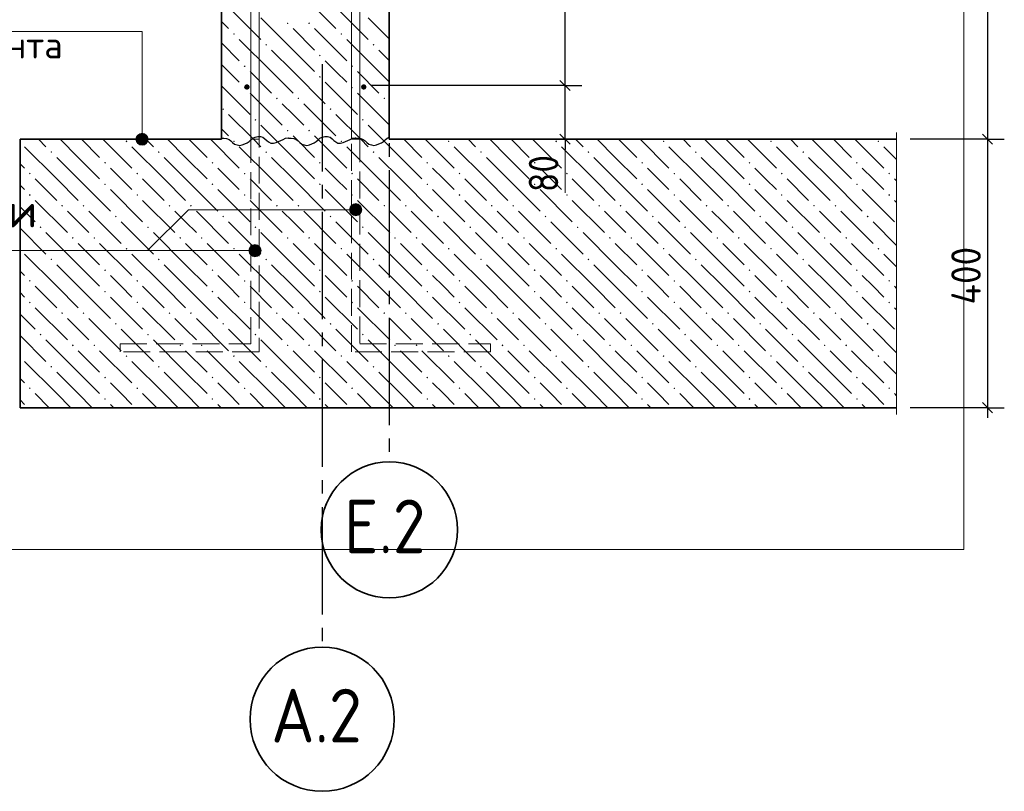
# Model space of a CAD drawing. Header units: millimetres. Extents: x 0 to 50400, y 0 to 35640.
# Tile 3 of 23: x 4419 to 13219, y 7631 to 14531. Entities that reach past the tile are written whole.
import ezdxf

# ---------------------------------------------------------------- set-up
doc = ezdxf.new("R2010")
doc.units = ezdxf.units.MM
doc.linetypes.add('______2', pattern=[324, 240, -84])
doc.linetypes.add('______5', pattern=[1320, 960, -120, 120, -120])
for name, color, linetype, lineweight in [('Standard', 7, 'Continuous', 25), ('Выпуски арматуры Г-обр.', 52, 'Continuous', 25), ('ЖБ Плита Фундамента верхний уровень', 7, 'Continuous', 35), ('ЖБ Стена верхний уровень', 7, 'Continuous', 35), ('Позиционная метка диаметр_ шаг', 7, 'Continuous', 13), ('Позиционная метка линия выноска', 7, 'Continuous', 13), ('Примечания', 7, 'Continuous', 13)]:
    doc.layers.add(name, color=color, linetype=linetype, lineweight=lineweight)
for name, color, linetype, true_color in [('Оси', 7, '______5', 0x656565), ('Стена фоновая арматура У1', 7, '______2', 0xa0a0a0), ('Стена фоновая арматура Х1', 7, '______2', 0xa0a0a0)]:
    doc.layers.add(name, color=color, linetype=linetype, true_color=true_color)
doc.layers.add('Размерная выноска', color=7, linetype='Continuous')
doc.styles.add('ISOCPEUR', font='txt')

msp = doc.modelspace()

# ---------------------------------------------------------------- hatches: boundary and pattern name
at = {"layer": 'ЖБ Плита Фундамента верхний уровень', "linetype": 'Continuous', "lineweight": 18, "transparency": 33554687}
for points in [[(5366.2, 13443), (5374, 13450.8), (5381.8, 13443), (5374, 13435.2)], [(6326.2, 13443), (6334, 13450.8), (6341.8, 13443), (6334, 13435.2)], [(7286.2, 13443), (7294, 13450.8), (7301.8, 13443), (7294, 13435.2)], [(8246.2, 13443), (8254, 13450.8), (8261.8, 13443), (8254, 13435.2)], [(9206.2, 13443), (9214, 13450.8), (9221.8, 13443), (9214, 13435.2)], [(10166.2, 13443), (10174, 13450.8), (10181.8, 13443), (10174, 13435.2)], [(11126.2, 13443), (11134, 13450.8), (11141.8, 13443), (11134, 13435.2)], [(12086.2, 13443), (12094, 13450.8), (12101.8, 13443), (12094, 13435.2)], [(4694.2, 13347), (4702, 13354.8), (4709.8, 13347), (4702, 13339.2)], [(5654.2, 13347), (5662, 13354.8), (5669.8, 13347), (5662, 13339.2)], [(6614.2, 13347), (6622, 13354.8), (6629.8, 13347), (6622, 13339.2)], [(7574.2, 13347), (7582, 13354.8), (7589.8, 13347), (7582, 13339.2)], [(8534.2, 13347), (8542, 13354.8), (8549.8, 13347), (8542, 13339.2)], [(9494.2, 13347), (9502, 13354.8), (9509.8, 13347), (9502, 13339.2)], [(10454.2, 13347), (10462, 13354.8), (10469.8, 13347), (10462, 13339.2)], [(11414.2, 13347), (11422, 13354.8), (11429.8, 13347), (11422, 13339.2)], [(5174.2, 13251), (5182, 13258.8), (5189.8, 13251), (5182, 13243.2)], [(6134.2, 13251), (6142, 13258.8), (6149.8, 13251), (6142, 13243.2)], [(7094.2, 13251), (7102, 13258.8), (7109.8, 13251), (7102, 13243.2)], [(8054.2, 13251), (8062, 13258.8), (8069.8, 13251), (8062, 13243.2)], [(9014.2, 13251), (9022, 13258.8), (9029.8, 13251), (9022, 13243.2)], [(9974.2, 13251), (9982, 13258.8), (9989.8, 13251), (9982, 13243.2)], [(10934.2, 13251), (10942, 13258.8), (10949.8, 13251), (10942, 13243.2)], [(11894.2, 13251), (11902, 13258.8), (11909.8, 13251), (11902, 13243.2)], [(4502.2, 13155), (4510, 13162.8), (4517.8, 13155), (4510, 13147.2)], [(5462.2, 13155), (5470, 13162.8), (5477.8, 13155), (5470, 13147.2)], [(6422.2, 13155), (6430, 13162.8), (6437.8, 13155), (6430, 13147.2)], [(7382.2, 13155), (7390, 13162.8), (7397.8, 13155), (7390, 13147.2)], [(8342.2, 13155), (8350, 13162.8), (8357.8, 13155), (8350, 13147.2)], [(9302.2, 13155), (9310, 13162.8), (9317.8, 13155), (9310, 13147.2)], [(10262.2, 13155), (10270, 13162.8), (10277.8, 13155), (10270, 13147.2)], [(11222.2, 13155), (11230, 13162.8), (11237.8, 13155), (11230, 13147.2)], [(12182.2, 13155), (12190, 13162.8), (12197.8, 13155), (12190, 13147.2)], [(5174.2, 13059), (5182, 13066.8), (5189.8, 13059), (5182, 13051.2)], [(6134.2, 13059), (6142, 13066.8), (6149.8, 13059), (6142, 13051.2)], [(7094.2, 13059), (7102, 13066.8), (7109.8, 13059), (7102, 13051.2)], [(8054.2, 13059), (8062, 13066.8), (8069.8, 13059), (8062, 13051.2)], [(9014.2, 13059), (9022, 13066.8), (9029.8, 13059), (9022, 13051.2)], [(9974.2, 13059), (9982, 13066.8), (9989.8, 13059), (9982, 13051.2)], [(10934.2, 13059), (10942, 13066.8), (10949.8, 13059), (10942, 13051.2)], [(11894.2, 13059), (11902, 13066.8), (11909.8, 13059), (11902, 13051.2)], [(4502.2, 12963), (4510, 12970.8), (4517.8, 12963), (4510, 12955.2)], [(5462.2, 12963), (5470, 12970.8), (5477.8, 12963), (5470, 12955.2)], [(6422.2, 12963), (6430, 12970.8), (6437.8, 12963), (6430, 12955.2)], [(7382.2, 12963), (7390, 12970.8), (7397.8, 12963), (7390, 12955.2)], [(8342.2, 12963), (8350, 12970.8), (8357.8, 12963), (8350, 12955.2)], [(9302.2, 12963), (9310, 12970.8), (9317.8, 12963), (9310, 12955.2)], [(10262.2, 12963), (10270, 12970.8), (10277.8, 12963), (10270, 12955.2)], [(11222.2, 12963), (11230, 12970.8), (11237.8, 12963), (11230, 12955.2)], [(12182.2, 12963), (12190, 12970.8), (12197.8, 12963), (12190, 12955.2)], [(4790.2, 12867), (4798, 12874.8), (4805.8, 12867), (4798, 12859.2)], [(4982.2, 12867), (4990, 12874.8), (4997.8, 12867), (4990, 12859.2)], [(5750.2, 12867), (5758, 12874.8), (5765.8, 12867), (5758, 12859.2)], [(5942.2, 12867), (5950, 12874.8), (5957.8, 12867), (5950, 12859.2)], [(6710.2, 12867), (6718, 12874.8), (6725.8, 12867), (6718, 12859.2)], [(6902.2, 12867), (6910, 12874.8), (6917.8, 12867), (6910, 12859.2)], [(7670.2, 12867), (7678, 12874.8), (7685.8, 12867), (7678, 12859.2)], [(7862.2, 12867), (7870, 12874.8), (7877.8, 12867), (7870, 12859.2)], [(8630.2, 12867), (8638, 12874.8), (8645.8, 12867), (8638, 12859.2)], [(8822.2, 12867), (8830, 12874.8), (8837.8, 12867), (8830, 12859.2)], [(9590.2, 12867), (9598, 12874.8), (9605.8, 12867), (9598, 12859.2)], [(9782.2, 12867), (9790, 12874.8), (9797.8, 12867), (9790, 12859.2)], [(10550.2, 12867), (10558, 12874.8), (10565.8, 12867), (10558, 12859.2)], [(10742.2, 12867), (10750, 12874.8), (10757.8, 12867), (10750, 12859.2)], [(11510.2, 12867), (11518, 12874.8), (11525.8, 12867), (11518, 12859.2)], [(11702.2, 12867), (11710, 12874.8), (11717.8, 12867), (11710, 12859.2)], [(5270.2, 12771), (5278, 12778.8), (5285.8, 12771), (5278, 12763.2)], [(6230.2, 12771), (6238, 12778.8), (6245.8, 12771), (6238, 12763.2)], [(7190.2, 12771), (7198, 12778.8), (7205.8, 12771), (7198, 12763.2)], [(8150.2, 12771), (8158, 12778.8), (8165.8, 12771), (8158, 12763.2)], [(9110.2, 12771), (9118, 12778.8), (9125.8, 12771), (9118, 12763.2)], [(10070.2, 12771), (10078, 12778.8), (10085.8, 12771), (10078, 12763.2)], [(11030.2, 12771), (11038, 12778.8), (11045.8, 12771), (11038, 12763.2)], [(11990.2, 12771), (11998, 12778.8), (12005.8, 12771), (11998, 12763.2)], [(4598.2, 12675), (4606, 12682.8), (4613.8, 12675), (4606, 12667.2)], [(5558.2, 12675), (5566, 12682.8), (5573.8, 12675), (5566, 12667.2)], [(6518.2, 12675), (6526, 12682.8), (6533.8, 12675), (6526, 12667.2)], [(7478.2, 12675), (7486, 12682.8), (7493.8, 12675), (7486, 12667.2)], [(8438.2, 12675), (8446, 12682.8), (8453.8, 12675), (8446, 12667.2)], [(9398.2, 12675), (9406, 12682.8), (9413.8, 12675), (9406, 12667.2)], [(10358.2, 12675), (10366, 12682.8), (10373.8, 12675), (10366, 12667.2)], [(11318.2, 12675), (11326, 12682.8), (11333.8, 12675), (11326, 12667.2)], [(4886.2, 12579), (4894, 12586.8), (4901.8, 12579), (4894, 12571.2)], [(5078.2, 12579), (5086, 12586.8), (5093.8, 12579), (5086, 12571.2)], [(5846.2, 12579), (5854, 12586.8), (5861.8, 12579), (5854, 12571.2)], [(6038.2, 12579), (6046, 12586.8), (6053.8, 12579), (6046, 12571.2)], [(6806.2, 12579), (6814, 12586.8), (6821.8, 12579), (6814, 12571.2)], [(6998.2, 12579), (7006, 12586.8), (7013.8, 12579), (7006, 12571.2)], [(7766.2, 12579), (7774, 12586.8), (7781.8, 12579), (7774, 12571.2)], [(7958.2, 12579), (7966, 12586.8), (7973.8, 12579), (7966, 12571.2)], [(8726.2, 12579), (8734, 12586.8), (8741.8, 12579), (8734, 12571.2)], [(8918.2, 12579), (8926, 12586.8), (8933.8, 12579), (8926, 12571.2)], [(9686.2, 12579), (9694, 12586.8), (9701.8, 12579), (9694, 12571.2)], [(9878.2, 12579), (9886, 12586.8), (9893.8, 12579), (9886, 12571.2)], [(10646.2, 12579), (10654, 12586.8), (10661.8, 12579), (10654, 12571.2)], [(10838.2, 12579), (10846, 12586.8), (10853.8, 12579), (10846, 12571.2)], [(11606.2, 12579), (11614, 12586.8), (11621.8, 12579), (11614, 12571.2)], [(11798.2, 12579), (11806, 12586.8), (11813.8, 12579), (11806, 12571.2)], [(5366.2, 12483), (5374, 12490.8), (5381.8, 12483), (5374, 12475.2)], [(6326.2, 12483), (6334, 12490.8), (6341.8, 12483), (6334, 12475.2)], [(7286.2, 12483), (7294, 12490.8), (7301.8, 12483), (7294, 12475.2)], [(8246.2, 12483), (8254, 12490.8), (8261.8, 12483), (8254, 12475.2)], [(9206.2, 12483), (9214, 12490.8), (9221.8, 12483), (9214, 12475.2)], [(10166.2, 12483), (10174, 12490.8), (10181.8, 12483), (10174, 12475.2)], [(11126.2, 12483), (11134, 12490.8), (11141.8, 12483), (11134, 12475.2)], [(12086.2, 12483), (12094, 12490.8), (12101.8, 12483), (12094, 12475.2)], [(4694.2, 12387), (4702, 12394.8), (4709.8, 12387), (4702, 12379.2)], [(5654.2, 12387), (5662, 12394.8), (5669.8, 12387), (5662, 12379.2)], [(6614.2, 12387), (6622, 12394.8), (6629.8, 12387), (6622, 12379.2)], [(7574.2, 12387), (7582, 12394.8), (7589.8, 12387), (7582, 12379.2)], [(8534.2, 12387), (8542, 12394.8), (8549.8, 12387), (8542, 12379.2)], [(9494.2, 12387), (9502, 12394.8), (9509.8, 12387), (9502, 12379.2)], [(10454.2, 12387), (10462, 12394.8), (10469.8, 12387), (10462, 12379.2)], [(11414.2, 12387), (11422, 12394.8), (11429.8, 12387), (11422, 12379.2)], [(5174.2, 12291), (5182, 12298.8), (5189.8, 12291), (5182, 12283.2)], [(6134.2, 12291), (6142, 12298.8), (6149.8, 12291), (6142, 12283.2)], [(7094.2, 12291), (7102, 12298.8), (7109.8, 12291), (7102, 12283.2)], [(8054.2, 12291), (8062, 12298.8), (8069.8, 12291), (8062, 12283.2)], [(9014.2, 12291), (9022, 12298.8), (9029.8, 12291), (9022, 12283.2)], [(9974.2, 12291), (9982, 12298.8), (9989.8, 12291), (9982, 12283.2)], [(10934.2, 12291), (10942, 12298.8), (10949.8, 12291), (10942, 12283.2)], [(11894.2, 12291), (11902, 12298.8), (11909.8, 12291), (11902, 12283.2)], [(4502.2, 12195), (4510, 12202.8), (4517.8, 12195), (4510, 12187.2)], [(5462.2, 12195), (5470, 12202.8), (5477.8, 12195), (5470, 12187.2)], [(6422.2, 12195), (6430, 12202.8), (6437.8, 12195), (6430, 12187.2)], [(7382.2, 12195), (7390, 12202.8), (7397.8, 12195), (7390, 12187.2)], [(8342.2, 12195), (8350, 12202.8), (8357.8, 12195), (8350, 12187.2)], [(9302.2, 12195), (9310, 12202.8), (9317.8, 12195), (9310, 12187.2)], [(10262.2, 12195), (10270, 12202.8), (10277.8, 12195), (10270, 12187.2)], [(11222.2, 12195), (11230, 12202.8), (11237.8, 12195), (11230, 12187.2)], [(12182.2, 12195), (12190, 12202.8), (12197.8, 12195), (12190, 12187.2)], [(5174.2, 12099), (5182, 12106.8), (5189.8, 12099), (5182, 12091.2)], [(6134.2, 12099), (6142, 12106.8), (6149.8, 12099), (6142, 12091.2)], [(7094.2, 12099), (7102, 12106.8), (7109.8, 12099), (7102, 12091.2)], [(8054.2, 12099), (8062, 12106.8), (8069.8, 12099), (8062, 12091.2)], [(9014.2, 12099), (9022, 12106.8), (9029.8, 12099), (9022, 12091.2)], [(9974.2, 12099), (9982, 12106.8), (9989.8, 12099), (9982, 12091.2)], [(10934.2, 12099), (10942, 12106.8), (10949.8, 12099), (10942, 12091.2)], [(11894.2, 12099), (11902, 12106.8), (11909.8, 12099), (11902, 12091.2)], [(4502.2, 12003), (4510, 12010.8), (4517.8, 12003), (4510, 11995.2)], [(5462.2, 12003), (5470, 12010.8), (5477.8, 12003), (5470, 11995.2)], [(6422.2, 12003), (6430, 12010.8), (6437.8, 12003), (6430, 11995.2)], [(7382.2, 12003), (7390, 12010.8), (7397.8, 12003), (7390, 11995.2)], [(8342.2, 12003), (8350, 12010.8), (8357.8, 12003), (8350, 11995.2)], [(9302.2, 12003), (9310, 12010.8), (9317.8, 12003), (9310, 11995.2)], [(10262.2, 12003), (10270, 12010.8), (10277.8, 12003), (10270, 11995.2)], [(11222.2, 12003), (11230, 12010.8), (11237.8, 12003), (11230, 11995.2)], [(12182.2, 12003), (12190, 12010.8), (12197.8, 12003), (12190, 11995.2)], [(4790.2, 11907), (4798, 11914.8), (4805.8, 11907), (4798, 11899.2)], [(4982.2, 11907), (4990, 11914.8), (4997.8, 11907), (4990, 11899.2)], [(5750.2, 11907), (5758, 11914.8), (5765.8, 11907), (5758, 11899.2)], [(5942.2, 11907), (5950, 11914.8), (5957.8, 11907), (5950, 11899.2)], [(6710.2, 11907), (6718, 11914.8), (6725.8, 11907), (6718, 11899.2)], [(6902.2, 11907), (6910, 11914.8), (6917.8, 11907), (6910, 11899.2)], [(7670.2, 11907), (7678, 11914.8), (7685.8, 11907), (7678, 11899.2)], [(7862.2, 11907), (7870, 11914.8), (7877.8, 11907), (7870, 11899.2)], [(8630.2, 11907), (8638, 11914.8), (8645.8, 11907), (8638, 11899.2)], [(8822.2, 11907), (8830, 11914.8), (8837.8, 11907), (8830, 11899.2)], [(9590.2, 11907), (9598, 11914.8), (9605.8, 11907), (9598, 11899.2)], [(9782.2, 11907), (9790, 11914.8), (9797.8, 11907), (9790, 11899.2)], [(10550.2, 11907), (10558, 11914.8), (10565.8, 11907), (10558, 11899.2)], [(10742.2, 11907), (10750, 11914.8), (10757.8, 11907), (10750, 11899.2)], [(11510.2, 11907), (11518, 11914.8), (11525.8, 11907), (11518, 11899.2)], [(11702.2, 11907), (11710, 11914.8), (11717.8, 11907), (11710, 11899.2)], [(5270.2, 11811), (5278, 11818.8), (5285.8, 11811), (5278, 11803.2)], [(6230.2, 11811), (6238, 11818.8), (6245.8, 11811), (6238, 11803.2)], [(7190.2, 11811), (7198, 11818.8), (7205.8, 11811), (7198, 11803.2)], [(8150.2, 11811), (8158, 11818.8), (8165.8, 11811), (8158, 11803.2)], [(9110.2, 11811), (9118, 11818.8), (9125.8, 11811), (9118, 11803.2)], [(10070.2, 11811), (10078, 11818.8), (10085.8, 11811), (10078, 11803.2)], [(11030.2, 11811), (11038, 11818.8), (11045.8, 11811), (11038, 11803.2)], [(11990.2, 11811), (11998, 11818.8), (12005.8, 11811), (11998, 11803.2)], [(4598.2, 11715), (4606, 11722.8), (4613.8, 11715), (4606, 11707.2)], [(5558.2, 11715), (5566, 11722.8), (5573.8, 11715), (5566, 11707.2)], [(6518.2, 11715), (6526, 11722.8), (6533.8, 11715), (6526, 11707.2)], [(7478.2, 11715), (7486, 11722.8), (7493.8, 11715), (7486, 11707.2)], [(8438.2, 11715), (8446, 11722.8), (8453.8, 11715), (8446, 11707.2)], [(9398.2, 11715), (9406, 11722.8), (9413.8, 11715), (9406, 11707.2)], [(10358.2, 11715), (10366, 11722.8), (10373.8, 11715), (10366, 11707.2)], [(11318.2, 11715), (11326, 11722.8), (11333.8, 11715), (11326, 11707.2)], [(4886.2, 11619), (4894, 11626.8), (4901.8, 11619), (4894, 11611.2)], [(5078.2, 11619), (5086, 11626.8), (5093.8, 11619), (5086, 11611.2)], [(5846.2, 11619), (5854, 11626.8), (5861.8, 11619), (5854, 11611.2)], [(6038.2, 11619), (6046, 11626.8), (6053.8, 11619), (6046, 11611.2)], [(6806.2, 11619), (6814, 11626.8), (6821.8, 11619), (6814, 11611.2)], [(6998.2, 11619), (7006, 11626.8), (7013.8, 11619), (7006, 11611.2)], [(7766.2, 11619), (7774, 11626.8), (7781.8, 11619), (7774, 11611.2)], [(7958.2, 11619), (7966, 11626.8), (7973.8, 11619), (7966, 11611.2)], [(8726.2, 11619), (8734, 11626.8), (8741.8, 11619), (8734, 11611.2)], [(8918.2, 11619), (8926, 11626.8), (8933.8, 11619), (8926, 11611.2)], [(9686.2, 11619), (9694, 11626.8), (9701.8, 11619), (9694, 11611.2)], [(9878.2, 11619), (9886, 11626.8), (9893.8, 11619), (9886, 11611.2)], [(10646.2, 11619), (10654, 11626.8), (10661.8, 11619), (10654, 11611.2)], [(10838.2, 11619), (10846, 11626.8), (10853.8, 11619), (10846, 11611.2)], [(11606.2, 11619), (11614, 11626.8), (11621.8, 11619), (11614, 11611.2)], [(11798.2, 11619), (11806, 11626.8), (11813.8, 11619), (11806, 11611.2)], [(5366.2, 11523), (5374, 11530.8), (5381.8, 11523), (5374, 11515.2)], [(6326.2, 11523), (6334, 11530.8), (6341.8, 11523), (6334, 11515.2)], [(7286.2, 11523), (7294, 11530.8), (7301.8, 11523), (7294, 11515.2)], [(8246.2, 11523), (8254, 11530.8), (8261.8, 11523), (8254, 11515.2)], [(9206.2, 11523), (9214, 11530.8), (9221.8, 11523), (9214, 11515.2)], [(10166.2, 11523), (10174, 11530.8), (10181.8, 11523), (10174, 11515.2)], [(11126.2, 11523), (11134, 11530.8), (11141.8, 11523), (11134, 11515.2)], [(12086.2, 11523), (12094, 11530.8), (12101.8, 11523), (12094, 11515.2)], [(4694.2, 11427), (4702, 11434.8), (4709.8, 11427), (4702, 11419.2)], [(5654.2, 11427), (5662, 11434.8), (5669.8, 11427), (5662, 11419.2)], [(6614.2, 11427), (6622, 11434.8), (6629.8, 11427), (6622, 11419.2)], [(7574.2, 11427), (7582, 11434.8), (7589.8, 11427), (7582, 11419.2)], [(8534.2, 11427), (8542, 11434.8), (8549.8, 11427), (8542, 11419.2)], [(9494.2, 11427), (9502, 11434.8), (9509.8, 11427), (9502, 11419.2)], [(10454.2, 11427), (10462, 11434.8), (10469.8, 11427), (10462, 11419.2)], [(11414.2, 11427), (11422, 11434.8), (11429.8, 11427), (11422, 11419.2)], [(5174.2, 11331), (5182, 11338.8), (5189.8, 11331), (5182, 11323.2)], [(6134.2, 11331), (6142, 11338.8), (6149.8, 11331), (6142, 11323.2)], [(7094.2, 11331), (7102, 11338.8), (7109.8, 11331), (7102, 11323.2)], [(8054.2, 11331), (8062, 11338.8), (8069.8, 11331), (8062, 11323.2)], [(9014.2, 11331), (9022, 11338.8), (9029.8, 11331), (9022, 11323.2)], [(9974.2, 11331), (9982, 11338.8), (9989.8, 11331), (9982, 11323.2)], [(10934.2, 11331), (10942, 11338.8), (10949.8, 11331), (10942, 11323.2)], [(11894.2, 11331), (11902, 11338.8), (11909.8, 11331), (11902, 11323.2)], [(4502.2, 11235), (4510, 11242.8), (4517.8, 11235), (4510, 11227.2)], [(5462.2, 11235), (5470, 11242.8), (5477.8, 11235), (5470, 11227.2)], [(6422.2, 11235), (6430, 11242.8), (6437.8, 11235), (6430, 11227.2)], [(7382.2, 11235), (7390, 11242.8), (7397.8, 11235), (7390, 11227.2)], [(8342.2, 11235), (8350, 11242.8), (8357.8, 11235), (8350, 11227.2)], [(9302.2, 11235), (9310, 11242.8), (9317.8, 11235), (9310, 11227.2)], [(10262.2, 11235), (10270, 11242.8), (10277.8, 11235), (10270, 11227.2)], [(11222.2, 11235), (11230, 11242.8), (11237.8, 11235), (11230, 11227.2)], [(12182.2, 11235), (12190, 11242.8), (12197.8, 11235), (12190, 11227.2)], [(5174.2, 11139), (5182, 11146.8), (5189.8, 11139), (5182, 11131.2)], [(6134.2, 11139), (6142, 11146.8), (6149.8, 11139), (6142, 11131.2)], [(7094.2, 11139), (7102, 11146.8), (7109.8, 11139), (7102, 11131.2)], [(8054.2, 11139), (8062, 11146.8), (8069.8, 11139), (8062, 11131.2)], [(9014.2, 11139), (9022, 11146.8), (9029.8, 11139), (9022, 11131.2)], [(9974.2, 11139), (9982, 11146.8), (9989.8, 11139), (9982, 11131.2)], [(10934.2, 11139), (10942, 11146.8), (10949.8, 11139), (10942, 11131.2)], [(11894.2, 11139), (11902, 11146.8), (11909.8, 11139), (11902, 11131.2)]]:
    msp.add_hatch(color=7, dxfattribs=at).paths.add_polyline_path(points, flags=16)
at = {"layer": 'ЖБ Стена верхний уровень', "linetype": 'Continuous', "lineweight": 18, "transparency": 33554687}
for points in [[(6806.2, 14499), (6814, 14506.8), (6821.8, 14499), (6814, 14491.2)], [(6998.2, 14499), (7006, 14506.8), (7013.8, 14499), (7006, 14491.2)], [(6326.2, 14403), (6334, 14410.8), (6341.8, 14403), (6334, 14395.2)], [(7286.2, 14403), (7294, 14410.8), (7301.8, 14403), (7294, 14395.2)], [(6614.2, 14307), (6622, 14314.8), (6629.8, 14307), (6622, 14299.2)], [(7574.2, 14307), (7582, 14314.8), (7589.8, 14307), (7582, 14299.2)], [(7094.2, 14211), (7102, 14218.8), (7109.8, 14211), (7102, 14203.2)], [(6422.2, 14115), (6430, 14122.8), (6437.8, 14115), (6430, 14107.2)], [(7382.2, 14115), (7390, 14122.8), (7397.8, 14115), (7390, 14107.2)], [(7094.2, 14019), (7102, 14026.8), (7109.8, 14019), (7102, 14011.2)], [(6422.2, 13923), (6430, 13930.8), (6437.8, 13923), (6430, 13915.2)], [(7382.2, 13923), (7390, 13930.8), (7397.8, 13923), (7390, 13915.2)], [(6710.2, 13827), (6718, 13834.8), (6725.8, 13827), (6718, 13819.2)], [(6902.2, 13827), (6910, 13834.8), (6917.8, 13827), (6910, 13819.2)], [(7670.2, 13827), (7678, 13834.8), (7685.8, 13827), (7678, 13819.2)], [(6230.2, 13731), (6238, 13738.8), (6245.8, 13731), (6238, 13723.2)], [(7190.2, 13731), (7198, 13738.8), (7205.8, 13731), (7198, 13723.2)], [(6518.2, 13635), (6526, 13642.8), (6533.8, 13635), (6526, 13627.2)], [(7478.2, 13635), (7486, 13642.8), (7493.8, 13635), (7486, 13627.2)], [(6806.2, 13539), (6814, 13546.8), (6821.8, 13539), (6814, 13531.2)], [(6998.2, 13539), (7006, 13546.8), (7013.8, 13539), (7006, 13531.2)]]:
    msp.add_hatch(color=7, dxfattribs=at).paths.add_polyline_path(points, flags=16)
at = {"layer": 'Позиционная метка линия выноска', "linetype": 'Continuous', "lineweight": 13, "transparency": 33554687}
for points in [[(5458.7, 13461.4), (5566.7, 13461.4), (5559.1, 13488.4)], [(5458.7, 13461.4), (5559.1, 13488.4), (5466.3, 13488.4)], [(5466.3, 13488.4), (5559.1, 13488.4), (5539.7, 13507.8)], [(5466.3, 13488.4), (5539.7, 13507.8), (5485.7, 13507.8)], [(5485.7, 13507.8), (5539.7, 13507.8), (5512.7, 13515.4)], [(5466.3, 13434.4), (5566.7, 13461.4), (5458.7, 13461.4)], [(5466.3, 13434.4), (5559.1, 13434.4), (5566.7, 13461.4)], [(5485.7, 13414.9), (5559.1, 13434.4), (5466.3, 13434.4)], [(5485.7, 13414.9), (5539.7, 13414.9), (5559.1, 13434.4)], [(5539.7, 13414.9), (5485.7, 13414.9), (5512.7, 13407.4)], [(7375.7, 12805), (7375.7, 12859), (7368.2, 12832)], [(7395.2, 12785.5), (7395.2, 12878.4), (7375.7, 12859)], [(7395.2, 12785.5), (7375.7, 12859), (7375.7, 12805)], [(7422.2, 12778), (7422.2, 12886), (7395.2, 12878.4)], [(7422.2, 12778), (7395.2, 12878.4), (7395.2, 12785.5)], [(7449.2, 12785.5), (7449.2, 12878.4), (7422.2, 12886)], [(7449.2, 12785.5), (7422.2, 12886), (7422.2, 12778)], [(7468.6, 12805), (7468.6, 12859), (7449.2, 12878.4)], [(7468.6, 12805), (7449.2, 12878.4), (7449.2, 12785.5)], [(7468.6, 12859), (7468.6, 12805), (7476.2, 12832)], [(6495.2, 12419.1), (6495.2, 12512), (6475.7, 12492.6)], [(6522.2, 12411.6), (6522.2, 12519.6), (6495.2, 12512)], [(6522.2, 12411.6), (6495.2, 12512), (6495.2, 12419.1)], [(6549.2, 12419.1), (6549.2, 12512), (6522.2, 12519.6)], [(6549.2, 12419.1), (6522.2, 12519.6), (6522.2, 12411.6)], [(6568.6, 12438.6), (6568.6, 12492.6), (6549.2, 12512)], [(6568.6, 12438.6), (6549.2, 12512), (6549.2, 12419.1)], [(6475.7, 12438.6), (6475.7, 12492.6), (6468.2, 12465.6)], [(6495.2, 12419.1), (6475.7, 12492.6), (6475.7, 12438.6)], [(6568.6, 12492.6), (6568.6, 12438.6), (6576.2, 12465.6)]]:
    msp.add_hatch(color=7, dxfattribs=at).paths.add_polyline_path(points)
at = {"layer": 'Стена фоновая арматура У1', "linetype": 'Continuous', "lineweight": 13, "transparency": 33554687}
for points in [[(6474.2, 13929.3), (6472.4, 13938.5), (6467.2, 13946.3), (6459.4, 13951.5), (6450.2, 13953.3), (6441, 13951.5), (6433.2, 13946.3), (6428, 13938.5), (6426.2, 13929.3), (6428, 13920.2), (6433.2, 13912.4), (6441, 13907.2), (6450.2, 13905.4), (6459.4, 13907.2), (6467.2, 13912.4), (6472.4, 13920.2)], [(7518.2, 13929.3), (7516.4, 13938.5), (7511.2, 13946.3), (7503.4, 13951.5), (7494.2, 13953.3), (7485, 13951.5), (7477.2, 13946.3), (7472, 13938.5), (7470.2, 13929.3), (7472, 13920.2), (7477.2, 13912.4), (7485, 13907.2), (7494.2, 13905.4), (7503.4, 13907.2), (7511.2, 13912.4), (7516.4, 13920.2)]]:
    msp.add_hatch(color=7, dxfattribs=at).paths.add_polyline_path(points)

# ---------------------------------------------------------------- linework, layer by layer
at = {"layer": 'Standard', "color": 7, "linetype": 'Continuous', "lineweight": -3, "transparency": 33554687}
for p, q in [((13069.1, 29901.4), (13069.1, 13461.4)), ((9293, 13941.4), (9143, 13941.4)), ((9293, 13941.4), (9443, 13941.4)), ((9293, 13461.4), (9293, 13941.4)), ((9293, 13461.4), (9143, 13461.4)), ((9293, 13461.4), (9443, 13461.4)), ((9293, 13461.4), (9293, 13461.4)), ((9293, 13461.4), (9293, 13371.4)), ((13069.1, 13461.4), (12919.1, 13461.4)), ((13069.1, 13461.4), (13219.1, 13461.4)), ((13069.1, 13461.4), (13069.1, 11061.4)), ((13069.1, 11061.4), (12376.5, 11061.4)), ((13069.1, 11061.4), (12919.1, 11061.4)), ((13069.1, 11061.4), (13219.1, 11061.4)), ((13069.1, 11061.4), (13069.1, 10971.4))]:
    msp.add_line(p, q, dxfattribs=at)
at = {"layer": 'Standard', "color": 7, "linetype": 'Continuous', "lineweight": 25, "transparency": 33554687}
for p, q in [((9338, 13896.4), (9248, 13986.4)), ((9338, 13416.4), (9248, 13506.4)), ((13024.1, 13506.4), (13114.1, 13416.4)), ((13024.1, 11106.4), (13114.1, 11016.4))]:
    msp.add_line(p, q, dxfattribs=at)
at = {"layer": 'Standard', "color": 7, "linetype": 'Continuous', "lineweight": 13, "transparency": 33554687}
msp.add_line((9293, 13461.4), (9293, 12981.4), dxfattribs=at)
at = {"layer": 'Standard', "color": 254, "linetype": 'Continuous', "lineweight": 13, "true_color": 0xc4c4ff, "transparency": 33554687}
msp.add_lwpolyline([(3220.8, 9792.3), (12856.5, 9792.3), (12856.5, 32592.3), (3220.8, 32592.3), (3220.8, 9792.3)], dxfattribs=at)
at = {"layer": 'Standard', "color": 7, "linetype": 'Continuous', "lineweight": -3, "transparency": 33554687}
for points in [[(9293, 13941.4), (9293, 14448.4), (9293, 14448.4), (9293, 27129.4)], [(9293, 13941.4), (9272.6, 13941.4), (9272.6, 13941.4), (9272.6, 13941.4), (9272.6, 13941.4), (9272.6, 13941.4), (9272.6, 13941.4), (9271.9, 13941.4), (9271.9, 13941.4), (7561.3, 13941.4)], [(13069.1, 13461.4), (13048.7, 13461.4), (13048.7, 13461.4), (12376.5, 13461.4)]]:
    msp.add_lwpolyline(points, dxfattribs=at)
at = {"layer": 'Выпуски арматуры Г-обр.', "color": 251, "linetype": '______2', "lineweight": 13, "true_color": 0x656565, "transparency": 33554687}
for points in [[(6558.2, 19461.4), (6558.2, 11559.4), (5316.2, 11559.4), (5316.2, 11631.4), (6486.2, 11631.4), (6486.2, 19461.4), (6558.2, 19461.4)], [(7458.2, 17061.4), (7458.2, 11631.4), (8628.2, 11631.4), (8628.2, 11559.4), (7386.2, 11559.4), (7386.2, 17061.4), (7458.2, 17061.4)]]:
    msp.add_lwpolyline(points, dxfattribs=at)
at = {"layer": 'ЖБ Плита Фундамента верхний уровень', "color": 7, "linetype": 'Continuous', "lineweight": 35, "transparency": 33554687}
for p, q in [((4422.2, 13461.4), (4422.2, 11061.4)), ((6222.2, 13461.4), (4422.2, 13461.4)), ((12256.5, 13461.4), (7722.2, 13461.4)), ((4422.2, 11061.4), (12256.5, 11061.4))]:
    msp.add_line(p, q, dxfattribs=at)
at = {"layer": 'ЖБ Плита Фундамента верхний уровень', "color": 252, "linetype": 'Continuous', "lineweight": 18, "true_color": 0x8f8f8f, "transparency": 33554687}
for p, q in [((4750, 13107), (4462, 13395)), ((4587.7, 13461.4), (4654, 13395)), ((4942, 13299), (4779.7, 13461.4)), ((4971.7, 13461.4), (5134, 13299)), ((5163.7, 13461.4), (5422, 13203)), ((5710, 13107), (5422, 13395)), ((5547.7, 13461.4), (5614, 13395)), ((5902, 13299), (5739.7, 13461.4)), ((5931.7, 13461.4), (6094, 13299)), ((6123.7, 13461.4), (6382, 13203)), ((6670, 13107), (6382, 13395)), ((6507.7, 13461.4), (6574, 13395)), ((6862, 13299), (6699.7, 13461.4)), ((6891.7, 13461.4), (7054, 13299)), ((7083.7, 13461.4), (7342, 13203)), ((7630, 13107), (7342, 13395)), ((7467.7, 13461.4), (7534, 13395)), ((7822, 13299), (7659.7, 13461.4)), ((7851.7, 13461.4), (8014, 13299)), ((8043.7, 13461.4), (8302, 13203)), ((8590, 13107), (8302, 13395)), ((8427.7, 13461.4), (8494, 13395)), ((8782, 13299), (8619.7, 13461.4)), ((8811.7, 13461.4), (8974, 13299)), ((9003.7, 13461.4), (9262, 13203)), ((9550, 13107), (9262, 13395)), ((9387.7, 13461.4), (9454, 13395)), ((9742, 13299), (9579.7, 13461.4)), ((9771.7, 13461.4), (9934, 13299)), ((9963.7, 13461.4), (10222, 13203)), ((10510, 13107), (10222, 13395)), ((10347.7, 13461.4), (10414, 13395)), ((10702, 13299), (10539.7, 13461.4)), ((10731.7, 13461.4), (10894, 13299)), ((10923.7, 13461.4), (11182, 13203)), ((11470, 13107), (11182, 13395)), ((11307.7, 13461.4), (11374, 13395)), ((11662, 13299), (11499.7, 13461.4)), ((11691.7, 13461.4), (11854, 13299)), ((11883.7, 13461.4), (12142, 13203)), ((12256.5, 13280.5), (12142, 13395)), ((4750, 13299), (4942, 13107)), ((4942, 13299), (5134, 13107)), ((5710, 13299), (5902, 13107)), ((5902, 13299), (6094, 13107)), ((6670, 13299), (6862, 13107)), ((6862, 13299), (7054, 13107)), ((7630, 13299), (7822, 13107)), ((7822, 13299), (8014, 13107)), ((8590, 13299), (8782, 13107)), ((8782, 13299), (8974, 13107)), ((9550, 13299), (9742, 13107)), ((9742, 13299), (9934, 13107)), ((10510, 13299), (10702, 13107)), ((10702, 13299), (10894, 13107)), ((11470, 13299), (11662, 13107)), ((11662, 13299), (11854, 13107)), ((4422.2, 13242.9), (4462, 13203)), ((5326, 13107), (5230, 13203)), ((6286, 13107), (6190, 13203)), ((7246, 13107), (7150, 13203)), ((8206, 13107), (8110, 13203)), ((9166, 13107), (9070, 13203)), ((10126, 13107), (10030, 13203)), ((11086, 13107), (10990, 13203)), ((12046, 13107), (11950, 13203)), ((4462, 13011), (4422.2, 13050.9)), ((4558, 13107), (4750, 12915)), ((4750, 13107), (4942, 12915)), ((4942, 13107), (5230, 12819)), ((5422, 13011), (5326, 13107)), ((5518, 13107), (5710, 12915)), ((5710, 13107), (5902, 12915)), ((5902, 13107), (6190, 12819)), ((6382, 13011), (6286, 13107)), ((6478, 13107), (6670, 12915)), ((6670, 13107), (6862, 12915)), ((6862, 13107), (7150, 12819)), ((7342, 13011), (7246, 13107)), ((7438, 13107), (7630, 12915)), ((7630, 13107), (7822, 12915)), ((7822, 13107), (8110, 12819)), ((8302, 13011), (8206, 13107)), ((8398, 13107), (8590, 12915)), ((8590, 13107), (8782, 12915)), ((8782, 13107), (9070, 12819)), ((9262, 13011), (9166, 13107)), ((9358, 13107), (9550, 12915)), ((9550, 13107), (9742, 12915)), ((9742, 13107), (10030, 12819)), ((10222, 13011), (10126, 13107)), ((10318, 13107), (10510, 12915)), ((10510, 13107), (10702, 12915)), ((10702, 13107), (10990, 12819)), ((11182, 13011), (11086, 13107)), ((11278, 13107), (11470, 12915)), ((11470, 13107), (11662, 12915)), ((11662, 13107), (11950, 12819)), ((12142, 13011), (12046, 13107)), ((12238, 13107), (12256.5, 13088.5)), ((5230, 13011), (5518, 12723)), ((6190, 13011), (6478, 12723)), ((7150, 13011), (7438, 12723)), ((8110, 13011), (8398, 12723)), ((9070, 13011), (9358, 12723)), ((10030, 13011), (10318, 12723)), ((10990, 13011), (11278, 12723)), ((11950, 13011), (12238, 12723)), ((4422.2, 12858.9), (4558, 12723)), ((4558, 12915), (4846, 12627)), ((5518, 12915), (5806, 12627)), ((6478, 12915), (6766, 12627)), ((7438, 12915), (7726, 12627)), ((8398, 12915), (8686, 12627)), ((9358, 12915), (9646, 12627)), ((10318, 12915), (10606, 12627)), ((11278, 12915), (11566, 12627)), ((12238, 12915), (12256.5, 12896.5)), ((4942, 12723), (4846, 12819)), ((5038, 12819), (5326, 12531)), ((5902, 12723), (5806, 12819)), ((5998, 12819), (6286, 12531)), ((6862, 12723), (6766, 12819)), ((6958, 12819), (7246, 12531)), ((7822, 12723), (7726, 12819)), ((7918, 12819), (8206, 12531)), ((8782, 12723), (8686, 12819)), ((8878, 12819), (9166, 12531)), ((9742, 12723), (9646, 12819)), ((9838, 12819), (10126, 12531)), ((10702, 12723), (10606, 12819)), ((10798, 12819), (11086, 12531)), ((11662, 12723), (11566, 12819)), ((11758, 12819), (12046, 12531)), ((5038, 12627), (4942, 12723)), ((5326, 12723), (5614, 12435)), ((5998, 12627), (5902, 12723)), ((6286, 12723), (6574, 12435)), ((6958, 12627), (6862, 12723)), ((7246, 12723), (7534, 12435)), ((7918, 12627), (7822, 12723)), ((8206, 12723), (8494, 12435)), ((8878, 12627), (8782, 12723)), ((9166, 12723), (9454, 12435)), ((9838, 12627), (9742, 12723)), ((10126, 12723), (10414, 12435)), ((10798, 12627), (10702, 12723)), ((11086, 12723), (11374, 12435)), ((11758, 12627), (11662, 12723)), ((12046, 12723), (12256.5, 12512.5)), ((4422.2, 12666.9), (4654, 12435)), ((4942, 12339), (4654, 12627)), ((5902, 12339), (5614, 12627)), ((6862, 12339), (6574, 12627)), ((7822, 12339), (7534, 12627)), ((8782, 12339), (8494, 12627)), ((9742, 12339), (9454, 12627)), ((10702, 12339), (10414, 12627)), ((11662, 12339), (11374, 12627)), ((4942, 12531), (5134, 12339)), ((5134, 12531), (5422, 12243)), ((5902, 12531), (6094, 12339)), ((6094, 12531), (6382, 12243)), ((6862, 12531), (7054, 12339)), ((7054, 12531), (7342, 12243)), ((7822, 12531), (8014, 12339)), ((8014, 12531), (8302, 12243)), ((8782, 12531), (8974, 12339)), ((8974, 12531), (9262, 12243)), ((9742, 12531), (9934, 12339)), ((9934, 12531), (10222, 12243)), ((10702, 12531), (10894, 12339)), ((10894, 12531), (11182, 12243)), ((11662, 12531), (11854, 12339)), ((11854, 12531), (12142, 12243)), ((4750, 12147), (4462, 12435)), ((5710, 12147), (5422, 12435)), ((6670, 12147), (6382, 12435)), ((7630, 12147), (7342, 12435)), ((8590, 12147), (8302, 12435)), ((9550, 12147), (9262, 12435)), ((10510, 12147), (10222, 12435)), ((11470, 12147), (11182, 12435)), ((12256.5, 12320.5), (12142, 12435)), ((4750, 12339), (4942, 12147)), ((4942, 12339), (5134, 12147)), ((5710, 12339), (5902, 12147)), ((5902, 12339), (6094, 12147)), ((6670, 12339), (6862, 12147)), ((6862, 12339), (7054, 12147)), ((7630, 12339), (7822, 12147)), ((7822, 12339), (8014, 12147)), ((8590, 12339), (8782, 12147)), ((8782, 12339), (8974, 12147)), ((9550, 12339), (9742, 12147)), ((9742, 12339), (9934, 12147)), ((10510, 12339), (10702, 12147)), ((10702, 12339), (10894, 12147)), ((11470, 12339), (11662, 12147)), ((11662, 12339), (11854, 12147)), ((4422.2, 12282.9), (4462, 12243)), ((5326, 12147), (5230, 12243)), ((6286, 12147), (6190, 12243)), ((7246, 12147), (7150, 12243)), ((8206, 12147), (8110, 12243)), ((9166, 12147), (9070, 12243)), ((10126, 12147), (10030, 12243)), ((11086, 12147), (10990, 12243)), ((12046, 12147), (11950, 12243)), ((4558, 12147), (4750, 11955)), ((4750, 12147), (4942, 11955)), ((4942, 12147), (5230, 11859)), ((5422, 12051), (5326, 12147)), ((5518, 12147), (5710, 11955)), ((5710, 12147), (5902, 11955)), ((5902, 12147), (6190, 11859)), ((6382, 12051), (6286, 12147)), ((6478, 12147), (6670, 11955)), ((6670, 12147), (6862, 11955)), ((6862, 12147), (7150, 11859)), ((7342, 12051), (7246, 12147)), ((7438, 12147), (7630, 11955)), ((7630, 12147), (7822, 11955)), ((7822, 12147), (8110, 11859)), ((8302, 12051), (8206, 12147)), ((8398, 12147), (8590, 11955)), ((8590, 12147), (8782, 11955)), ((8782, 12147), (9070, 11859)), ((9262, 12051), (9166, 12147)), ((9358, 12147), (9550, 11955)), ((9550, 12147), (9742, 11955)), ((9742, 12147), (10030, 11859)), ((10222, 12051), (10126, 12147)), ((10318, 12147), (10510, 11955)), ((10510, 12147), (10702, 11955)), ((10702, 12147), (10990, 11859)), ((11182, 12051), (11086, 12147)), ((11278, 12147), (11470, 11955)), ((11470, 12147), (11662, 11955)), ((11662, 12147), (11950, 11859)), ((12142, 12051), (12046, 12147)), ((12238, 12147), (12256.5, 12128.5)), ((4462, 12051), (4422.2, 12090.9)), ((5230, 12051), (5518, 11763)), ((6190, 12051), (6478, 11763)), ((7150, 12051), (7438, 11763)), ((8110, 12051), (8398, 11763)), ((9070, 12051), (9358, 11763)), ((10030, 12051), (10318, 11763)), ((10990, 12051), (11278, 11763)), ((11950, 12051), (12238, 11763)), ((4422.2, 11898.9), (4558, 11763)), ((4558, 11955), (4846, 11667)), ((5518, 11955), (5806, 11667)), ((6478, 11955), (6766, 11667)), ((7438, 11955), (7726, 11667)), ((8398, 11955), (8686, 11667)), ((9358, 11955), (9646, 11667)), ((10318, 11955), (10606, 11667)), ((11278, 11955), (11566, 11667)), ((12238, 11955), (12256.5, 11936.5)), ((4942, 11763), (4846, 11859)), ((5038, 11859), (5326, 11571)), ((5902, 11763), (5806, 11859)), ((5998, 11859), (6286, 11571)), ((6862, 11763), (6766, 11859)), ((6958, 11859), (7246, 11571)), ((7822, 11763), (7726, 11859)), ((7918, 11859), (8206, 11571)), ((8782, 11763), (8686, 11859)), ((8878, 11859), (9166, 11571)), ((9742, 11763), (9646, 11859)), ((9838, 11859), (10126, 11571)), ((10702, 11763), (10606, 11859)), ((10798, 11859), (11086, 11571)), ((11662, 11763), (11566, 11859)), ((11758, 11859), (12046, 11571)), ((4422.2, 11706.9), (4654, 11475)), ((5038, 11667), (4942, 11763)), ((5326, 11763), (5614, 11475)), ((5998, 11667), (5902, 11763)), ((6286, 11763), (6574, 11475)), ((6958, 11667), (6862, 11763)), ((7246, 11763), (7534, 11475)), ((7918, 11667), (7822, 11763)), ((8206, 11763), (8494, 11475)), ((8878, 11667), (8782, 11763)), ((9166, 11763), (9454, 11475)), ((9838, 11667), (9742, 11763)), ((10126, 11763), (10414, 11475)), ((10798, 11667), (10702, 11763)), ((11086, 11763), (11374, 11475)), ((11758, 11667), (11662, 11763)), ((12046, 11763), (12256.5, 11552.5)), ((4942, 11379), (4654, 11667)), ((5902, 11379), (5614, 11667)), ((6862, 11379), (6574, 11667)), ((7822, 11379), (7534, 11667)), ((8782, 11379), (8494, 11667)), ((9742, 11379), (9454, 11667)), ((10702, 11379), (10414, 11667)), ((11662, 11379), (11374, 11667)), ((4942, 11571), (5134, 11379)), ((5134, 11571), (5422, 11283)), ((5902, 11571), (6094, 11379)), ((6094, 11571), (6382, 11283)), ((6862, 11571), (7054, 11379)), ((7054, 11571), (7342, 11283)), ((7822, 11571), (8014, 11379)), ((8014, 11571), (8302, 11283)), ((8782, 11571), (8974, 11379)), ((8974, 11571), (9262, 11283)), ((9742, 11571), (9934, 11379)), ((9934, 11571), (10222, 11283)), ((10702, 11571), (10894, 11379)), ((10894, 11571), (11182, 11283)), ((11662, 11571), (11854, 11379)), ((11854, 11571), (12142, 11283)), ((4750, 11187), (4462, 11475)), ((5710, 11187), (5422, 11475)), ((6670, 11187), (6382, 11475)), ((7630, 11187), (7342, 11475)), ((8590, 11187), (8302, 11475)), ((9550, 11187), (9262, 11475)), ((10510, 11187), (10222, 11475)), ((11470, 11187), (11182, 11475)), ((12256.5, 11360.5), (12142, 11475)), ((4750, 11379), (4942, 11187)), ((4942, 11379), (5134, 11187)), ((5710, 11379), (5902, 11187)), ((5902, 11379), (6094, 11187)), ((6670, 11379), (6862, 11187)), ((6862, 11379), (7054, 11187)), ((7630, 11379), (7822, 11187)), ((7822, 11379), (8014, 11187)), ((8590, 11379), (8782, 11187)), ((8782, 11379), (8974, 11187)), ((9550, 11379), (9742, 11187)), ((9742, 11379), (9934, 11187)), ((10510, 11379), (10702, 11187)), ((10702, 11379), (10894, 11187)), ((11470, 11379), (11662, 11187)), ((11662, 11379), (11854, 11187)), ((4422.2, 11322.9), (4462, 11283)), ((5326, 11187), (5230, 11283)), ((6286, 11187), (6190, 11283)), ((7246, 11187), (7150, 11283)), ((8206, 11187), (8110, 11283)), ((9166, 11187), (9070, 11283)), ((10126, 11187), (10030, 11283)), ((11086, 11187), (10990, 11283)), ((12046, 11187), (11950, 11283)), ((4558, 11187), (4683.7, 11061.4)), ((4750, 11187), (4875.7, 11061.4)), ((4942, 11187), (5067.7, 11061.4)), ((5422, 11091), (5326, 11187)), ((5518, 11187), (5643.7, 11061.4)), ((5710, 11187), (5835.7, 11061.4)), ((5902, 11187), (6027.7, 11061.4)), ((6382, 11091), (6286, 11187)), ((6478, 11187), (6603.7, 11061.4)), ((6670, 11187), (6795.7, 11061.4)), ((6862, 11187), (6987.7, 11061.4)), ((7342, 11091), (7246, 11187)), ((7438, 11187), (7563.7, 11061.4)), ((7630, 11187), (7755.7, 11061.4)), ((7822, 11187), (7947.7, 11061.4)), ((8302, 11091), (8206, 11187)), ((8398, 11187), (8523.7, 11061.4)), ((8590, 11187), (8715.7, 11061.4)), ((8782, 11187), (8907.7, 11061.4)), ((9262, 11091), (9166, 11187)), ((9358, 11187), (9483.7, 11061.4)), ((9550, 11187), (9675.7, 11061.4)), ((9742, 11187), (9867.7, 11061.4)), ((10222, 11091), (10126, 11187)), ((10318, 11187), (10443.7, 11061.4)), ((10510, 11187), (10635.7, 11061.4)), ((10702, 11187), (10827.7, 11061.4)), ((11182, 11091), (11086, 11187)), ((11278, 11187), (11403.7, 11061.4)), ((11470, 11187), (11595.7, 11061.4)), ((11662, 11187), (11787.7, 11061.4)), ((12142, 11091), (12046, 11187)), ((12238, 11187), (12256.5, 11168.5)), ((4462, 11091), (4422.2, 11130.9)), ((5230, 11091), (5259.7, 11061.4)), ((6190, 11091), (6219.7, 11061.4)), ((7150, 11091), (7179.7, 11061.4)), ((8110, 11091), (8139.7, 11061.4)), ((9070, 11091), (9099.7, 11061.4)), ((10030, 11091), (10059.7, 11061.4)), ((10990, 11091), (11019.7, 11061.4)), ((11950, 11091), (11979.7, 11061.4))]:
    msp.add_line(p, q, dxfattribs=at)
at = {"layer": 'ЖБ Стена верхний уровень', "color": 7, "linetype": 'Continuous', "lineweight": 35, "transparency": 33554687}
for p, q in [((6222.2, 29901.4), (6222.2, 13461.4)), ((7722.2, 13461.4), (7722.2, 29901.4))]:
    msp.add_line(p, q, dxfattribs=at)
at = {"layer": 'ЖБ Стена верхний уровень', "color": 9, "linetype": 'Continuous', "lineweight": 18, "true_color": 0xc7c7c7, "transparency": 33554687}
for p, q in [((6958, 14739), (7246, 14451)), ((6286, 14643), (6574, 14355)), ((7246, 14643), (7534, 14355)), ((6862, 14259), (6574, 14547)), ((7722.2, 14358.9), (7534, 14547)), ((6222.2, 14514.9), (6286, 14451)), ((6862, 14451), (7054, 14259)), ((7054, 14451), (7342, 14163)), ((6670, 14067), (6382, 14355)), ((7630, 14067), (7342, 14355)), ((6222.2, 14322.9), (6382, 14163)), ((6670, 14259), (6862, 14067)), ((6862, 14259), (7054, 14067)), ((7630, 14259), (7722.2, 14166.9)), ((6286, 14067), (6222.2, 14130.9)), ((7246, 14067), (7150, 14163)), ((6382, 13971), (6286, 14067)), ((6478, 14067), (6670, 13875)), ((6670, 14067), (6862, 13875)), ((6862, 14067), (7150, 13779)), ((7342, 13971), (7246, 14067)), ((7438, 14067), (7630, 13875)), ((7630, 14067), (7722.2, 13974.9)), ((6222.2, 13938.9), (6478, 13683)), ((7150, 13971), (7438, 13683)), ((6478, 13875), (6766, 13587)), ((7438, 13875), (7722.2, 13590.9)), ((6862, 13683), (6766, 13779)), ((6958, 13779), (7246, 13491)), ((6286, 13683), (6507.7, 13461.4)), ((6958, 13587), (6862, 13683)), ((7246, 13683), (7467.7, 13461.4)), ((6222.2, 13554.9), (6286, 13491)), ((6699.7, 13461.4), (6574, 13587)), ((7659.7, 13461.4), (7534, 13587)), ((6862, 13491), (6891.7, 13461.4)), ((7054, 13491), (7083.7, 13461.4))]:
    msp.add_line(p, q, dxfattribs=at)
at = {"layer": 'Оси', "color": 8, "linetype": '______5', "lineweight": -3, "transparency": 33554687}
for p, q in [((7722.2, 15825.9), (7722.2, 10649.5)), ((7122.2, 14132.7), (7122.2, 8956.3))]:
    msp.add_line(p, q, dxfattribs=at)
at = {"layer": 'Оси', "color": 7, "linetype": 'Continuous', "lineweight": 35, "transparency": 33554687}
for centre, radius in [((7723, 9968.8), 608.8), ((7122.8, 8275.6), 644.7)]:
    msp.add_circle(centre, radius, dxfattribs=at)
at = {"layer": 'Позиционная метка линия выноска', "color": 7, "linetype": 'Continuous', "lineweight": 13, "transparency": 33554687}
for p, q in [((5512.7, 13515.4), (5512.7, 13515.4)), ((5458.7, 13461.4), (5458.7, 13461.4)), ((5512.7, 13407.4), (5512.7, 13407.4)), ((5566.7, 13461.4), (5566.7, 13461.4)), ((7422.2, 12886), (7422.2, 12886)), ((7368.2, 12832), (7368.2, 12832)), ((7422.2, 12778), (7422.2, 12778)), ((7476.2, 12832), (7476.2, 12832)), ((6522.2, 12519.6), (6522.2, 12519.6)), ((6468.2, 12465.6), (6468.2, 12465.6)), ((6522.2, 12411.6), (6522.2, 12411.6)), ((6576.2, 12465.6), (6576.2, 12465.6))]:
    msp.add_line(p, q, dxfattribs=at)
for points in [[(5512.7, 13461.4), (5512.7, 14424.7), (3071.1, 14424.7)], [(7422.2, 12832), (5928.8, 12832), (5562.4, 12465.6)], [(6522.2, 12465.6), (5872.7, 12465.6), (3071.1, 12465.6)]]:
    msp.add_lwpolyline(points, dxfattribs=at)
for centre in [(5512.7, 13461.4), (7422.2, 12832), (6522.2, 12465.6)]:
    msp.add_circle(centre, 54, dxfattribs=at)
at = {"layer": 'Примечания', "color": 7, "linetype": 'Continuous', "lineweight": 25, "transparency": 33554687}
for points in [[(6222.2, 13471.9), (6244.4, 13472.2), (6268.4, 13468.7), (6290, 13460.8), (6307.4, 13447.7), (6322.4, 13432.1), (6339.8, 13419), (6362, 13411.1), (6385.4, 13406.5), (6408.8, 13411.7), (6430.4, 13420.2), (6451.4, 13429.8), (6469.4, 13442.6), (6486.2, 13456.5), (6503, 13470.1), (6523.4, 13480.9), (6546.2, 13486.7), (6570.2, 13485.8), (6593.6, 13479.5), (6611, 13466.7), (6626.6, 13451.7), (6643.4, 13438), (6663.8, 13427.8), (6687.8, 13425.5), (6711.2, 13431.3), (6732.2, 13440.3), (6752.6, 13450.6), (6773.6, 13460.5), (6794, 13470.1), (6817.4, 13474.7), (6822.2, 13475.2)], [(6822.2, 13471.9), (6844.4, 13472.2), (6868.4, 13468.7), (6890, 13460.8), (6907.4, 13447.7), (6922.4, 13432.1), (6939.8, 13419), (6962, 13411.1), (6985.4, 13406.5), (7008.8, 13411.7), (7030.4, 13420.2), (7051.4, 13429.8), (7069.4, 13442.6), (7086.2, 13456.5), (7103, 13470.1), (7123.4, 13480.9), (7146.2, 13486.7), (7170.2, 13485.8), (7193.6, 13479.5), (7211, 13466.7), (7226.6, 13451.7), (7243.4, 13438), (7263.8, 13427.8), (7287.8, 13425.5), (7311.2, 13431.3), (7332.2, 13440.3), (7352.6, 13450.6), (7373.6, 13460.5), (7394, 13470.1), (7417.4, 13474.7), (7422.2, 13475.2)], [(7422.2, 13471.9), (7444.4, 13472.2), (7468.4, 13468.7), (7490, 13460.8), (7507.4, 13447.7), (7522.4, 13432.1), (7539.8, 13419), (7562, 13411.1), (7585.4, 13406.5), (7608.8, 13411.7), (7630.4, 13420.2), (7651.4, 13429.8), (7669.4, 13442.6), (7686.2, 13456.5), (7703, 13470.1), (7722.2, 13480.3)]]:
    msp.add_lwpolyline(points, dxfattribs=at)
at = {"layer": 'Размерная выноска', "color": 7, "linetype": 'Continuous', "lineweight": 13, "transparency": 33554687}
msp.add_line((12256.5, 11001.4), (12256.5, 13521.4), dxfattribs=at)
at = {"layer": 'Стена фоновая арматура Х1', "color": 7, "linetype": 'Continuous', "lineweight": 18, "transparency": 33554687}
for points in [[(6486.2, 13461.4), (6486.2, 30723.3), (10758.2, 30723.3), (10758.2, 30651.4), (6558.2, 30651.4), (6558.2, 13461.4), (6486.2, 13461.4)], [(7386.2, 13461.4), (7386.2, 30603.3), (11778.2, 30603.3), (11778.2, 30531.4), (7458.2, 30531.4), (7458.2, 13461.4), (7386.2, 13461.4)]]:
    msp.add_lwpolyline(points, dxfattribs=at)

# ---------------------------------------------------------------- texts
at = {"layer": 'Standard', "color": 7, "linetype": 'Continuous', "lineweight": 25, "transparency": 33554687, "char_height": 264, "attachment_point": 7, "rotation": 90, "style": 'ISOCPEUR'}
for s, insert, width in [('\\W0.87;80', (9233, 12989.8), 484.718), ('\\W0.92;400', (13009.1, 11984.2), 701.335)]:
    msp.add_mtext(s, dxfattribs=dict(at, insert=insert, width=width))
at = {"layer": 'Оси', "color": 7, "linetype": 'Continuous', "lineweight": 35, "transparency": 33554687, "char_height": 480, "attachment_point": 7, "style": 'ISOCPEUR'}
for s, insert, width in [('\\W0.89;Е.2', (7315, 9760), 1029.847), ('\\W0.90;А.2', (6666.8, 8066.8), 1128.477)]:
    msp.add_mtext(s, dxfattribs=dict(at, insert=insert, width=width))
at = {"layer": 'Позиционная метка диаметр_ шаг', "color": 7, "linetype": 'Continuous', "lineweight": 25, "transparency": 33554687, "attachment_point": 7, "style": 'ISOCPEUR'}
for s, insert, char_height, width in [('\\W0.97;фундамента', (3071.1, 14118.9), 240, 1963.875), ('\\W0.96;Выпуски', (3071.1, 12591.7), 300, 1643.316), ('\\W0.96;ш. 200мм', (3071.1, 12159.7), 240, 1435.057)]:
    msp.add_mtext(s, dxfattribs=dict(at, insert=insert, char_height=char_height, width=width))

doc.saveas('drawing.dxf')
